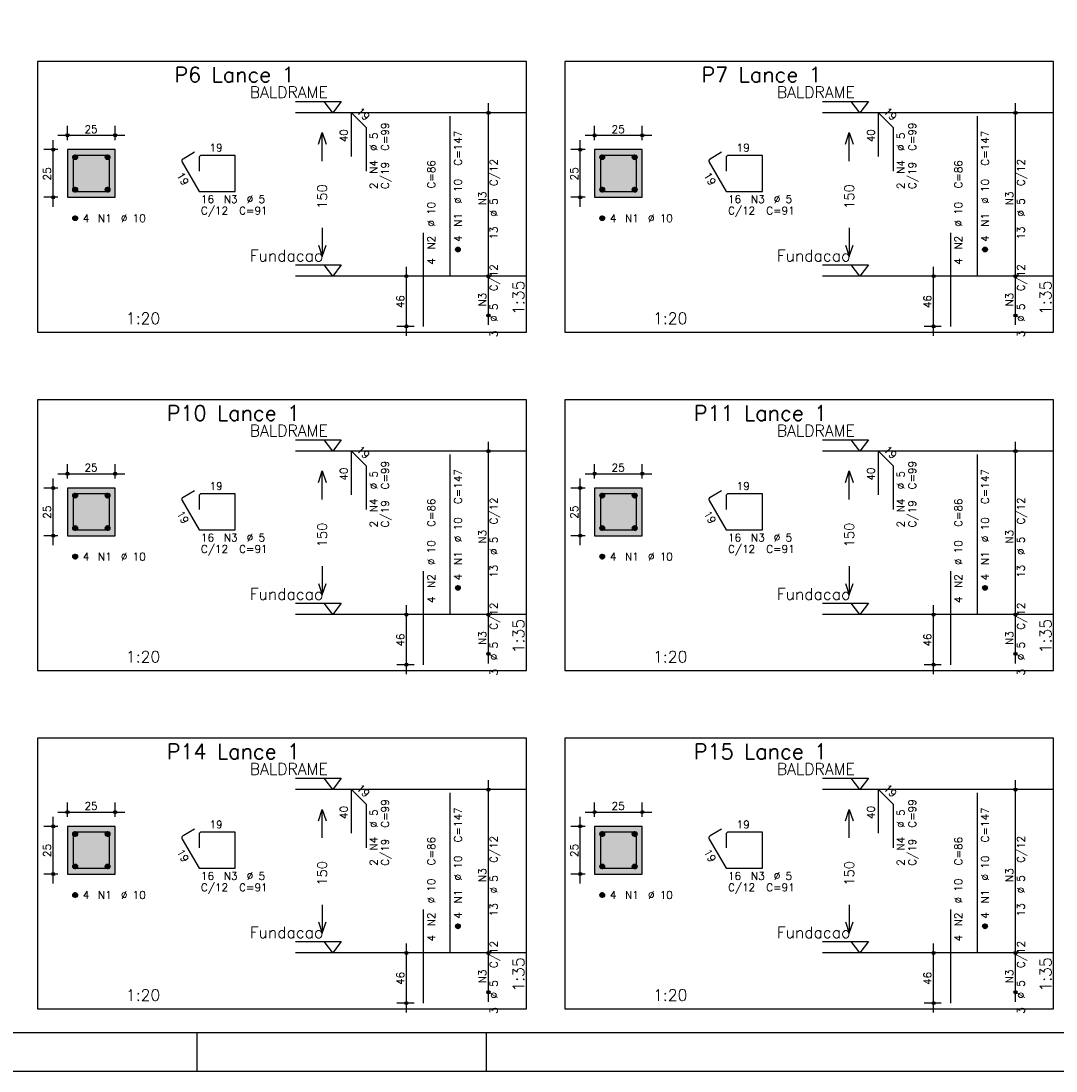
# Model space of a CAD drawing. Extents: x 0 to 84.1, y 0 to 59.4.
# Tile 2 of 9: x 16.4 to 43.5, y 0 to 27.5. Entities that reach past the tile are written whole.
import ezdxf

# ---------------------------------------------------------------- set-up
doc = ezdxf.new("R2010")
doc.units = 0
doc.header["$MEASUREMENT"] = 0
doc.linetypes.add('ESTILO_TQS_0002', pattern=[0.4, 0.1, -0.3])
for name, color, linetype in [('1', 1, 'CONTINUOUS'), ('2', 2, 'CONTINUOUS'), ('3', 3, 'CONTINUOUS'), ('4', 4, 'CONTINUOUS'), ('6', 6, 'CONTINUOUS'), ('7', 7, 'CONTINUOUS'), ('9', 9, 'CONTINUOUS')]:
    doc.layers.add(name, color=color, linetype=linetype)
doc.styles.get("Standard").update_dxf_attribs({"font": 'ROMANS.SHX'})

msp = doc.modelspace()

# ---------------------------------------------------------------- linework, layer by layer
at = {"layer": '1', "linetype": 'Continuous'}
for points in [[(16.825, 19.378), (29.65, 19.378), (29.65, 26.478), (16.825, 26.478), (16.825, 19.378)], [(30.65, 19.378), (43.475, 19.378), (43.475, 26.478), (30.65, 26.478), (30.65, 19.378)], [(23.59, 25.428), (24.79, 25.428), (24.565, 25.128), (24.34, 25.428)], [(37.415, 25.428), (38.615, 25.428), (38.39, 25.128), (38.165, 25.428)], [(29.65, 25.128), (23.59, 25.128)], [(43.475, 25.128), (37.415, 25.128)], [(23.59, 21.142), (24.79, 21.142), (24.565, 20.843), (24.34, 21.142)], [(37.415, 21.142), (38.615, 21.142), (38.39, 20.843), (38.165, 21.142)], [(29.65, 20.843), (23.59, 20.843)], [(43.475, 20.843), (37.415, 20.843)], [(16.825, 10.504), (29.65, 10.504), (29.65, 17.604), (16.825, 17.604), (16.825, 10.504)], [(30.65, 10.504), (43.475, 10.504), (43.475, 17.604), (30.65, 17.604), (30.65, 10.504)], [(23.59, 16.554), (24.79, 16.554), (24.565, 16.254), (24.34, 16.554)], [(37.415, 16.554), (38.615, 16.554), (38.39, 16.254), (38.165, 16.554)], [(29.65, 16.254), (23.59, 16.254)], [(43.475, 16.254), (37.415, 16.254)], [(23.59, 12.268), (24.79, 12.268), (24.565, 11.969), (24.34, 12.268)], [(37.415, 12.268), (38.615, 12.268), (38.39, 11.969), (38.165, 12.268)], [(29.65, 11.969), (23.59, 11.969)], [(43.475, 11.969), (37.415, 11.969)], [(16.825, 1.63), (29.65, 1.63), (29.65, 8.73), (16.825, 8.73), (16.825, 1.63)], [(30.65, 1.63), (43.475, 1.63), (43.475, 8.73), (30.65, 8.73), (30.65, 1.63)], [(23.59, 7.68), (24.79, 7.68), (24.565, 7.38), (24.34, 7.68)], [(37.415, 7.68), (38.615, 7.68), (38.39, 7.38), (38.165, 7.68)], [(29.65, 7.38), (23.59, 7.38)], [(43.475, 7.38), (37.415, 7.38)], [(23.59, 3.394), (24.79, 3.394), (24.565, 3.095), (24.34, 3.394)], [(37.415, 3.394), (38.615, 3.394), (38.39, 3.095), (38.165, 3.394)], [(29.65, 3.095), (23.59, 3.095)], [(43.475, 3.095), (37.415, 3.095)]]:
    msp.add_lwpolyline(points, dxfattribs=at)
at = {"layer": '1', "linetype": 'ESTILO_TQS_0002'}
for points in [[(17.61, 22.913), (18.86, 22.913), (18.86, 24.163), (17.61, 24.163), (17.61, 22.913)], [(31.435, 22.913), (32.685, 22.913), (32.685, 24.163), (31.435, 24.163), (31.435, 22.913)], [(17.61, 14.039), (18.86, 14.039), (18.86, 15.289), (17.61, 15.289), (17.61, 14.039)], [(31.435, 14.039), (32.685, 14.039), (32.685, 15.289), (31.435, 15.289), (31.435, 14.039)], [(17.61, 5.165), (18.86, 5.165), (18.86, 6.415), (17.61, 6.415), (17.61, 5.165)], [(31.435, 5.165), (32.685, 5.165), (32.685, 6.415), (31.435, 6.415), (31.435, 5.165)]]:
    msp.add_lwpolyline(points, dxfattribs=at)
at = {"layer": '2', "linetype": 'Continuous'}
for p, q in [((28.65, 20.593), (28.65, 25.378)), ((42.475, 20.593), (42.475, 25.378)), ((28.65, 25.128), (28.65, 25.128)), ((42.475, 25.128), (42.475, 25.128)), ((17.61, 24.413), (17.61, 24.788)), ((18.86, 24.413), (18.86, 24.788)), ((31.435, 24.413), (31.435, 24.788)), ((32.685, 24.413), (32.685, 24.788)), ((17.36, 24.538), (19.11, 24.538)), ((31.185, 24.538), (32.935, 24.538)), ((17.235, 22.663), (17.235, 24.413)), ((31.06, 22.663), (31.06, 24.413)), ((17.36, 24.163), (16.985, 24.163)), ((17.61, 24.163), (17.61, 24.163)), ((17.61, 24.163), (17.61, 24.163)), ((18.86, 24.163), (18.86, 24.163)), ((31.185, 24.163), (30.81, 24.163)), ((31.435, 24.163), (31.435, 24.163)), ((31.435, 24.163), (31.435, 24.163)), ((32.685, 24.163), (32.685, 24.163)), ((17.36, 22.913), (16.985, 22.913)), ((17.61, 22.913), (17.61, 22.913)), ((31.185, 22.913), (30.81, 22.913)), ((31.435, 22.913), (31.435, 22.913)), ((26.5, 19.278), (26.5, 21.093)), ((28.65, 19.564), (28.65, 21.093)), ((40.325, 19.278), (40.325, 21.093)), ((42.475, 19.564), (42.475, 21.093)), ((26.7, 20.843), (26.25, 20.843)), ((26.95, 20.843), (26.95, 20.843)), ((28.65, 20.843), (28.65, 20.843)), ((28.65, 20.843), (28.65, 20.843)), ((40.525, 20.843), (40.075, 20.843)), ((40.775, 20.843), (40.775, 20.843)), ((42.475, 20.843), (42.475, 20.843)), ((42.475, 20.843), (42.475, 20.843)), ((28.65, 19.814), (28.65, 19.814)), ((42.475, 19.814), (42.475, 19.814)), ((26.7, 19.528), (26.25, 19.528)), ((26.95, 19.528), (26.95, 19.528)), ((40.525, 19.528), (40.075, 19.528)), ((40.775, 19.528), (40.775, 19.528)), ((28.65, 11.719), (28.65, 16.504)), ((28.65, 16.254), (28.65, 16.254)), ((42.475, 11.719), (42.475, 16.504)), ((42.475, 16.254), (42.475, 16.254)), ((17.61, 15.539), (17.61, 15.914)), ((18.86, 15.539), (18.86, 15.914)), ((31.435, 15.539), (31.435, 15.914)), ((32.685, 15.539), (32.685, 15.914)), ((17.235, 13.789), (17.235, 15.539)), ((17.36, 15.664), (19.11, 15.664)), ((31.06, 13.789), (31.06, 15.539)), ((31.185, 15.664), (32.935, 15.664)), ((17.36, 15.289), (16.985, 15.289)), ((17.61, 15.289), (17.61, 15.289)), ((17.61, 15.289), (17.61, 15.289)), ((18.86, 15.289), (18.86, 15.289)), ((31.185, 15.289), (30.81, 15.289)), ((31.435, 15.289), (31.435, 15.289)), ((31.435, 15.289), (31.435, 15.289)), ((32.685, 15.289), (32.685, 15.289)), ((17.36, 14.039), (16.985, 14.039)), ((17.61, 14.039), (17.61, 14.039)), ((31.185, 14.039), (30.81, 14.039)), ((31.435, 14.039), (31.435, 14.039)), ((26.5, 10.404), (26.5, 12.219)), ((28.65, 10.69), (28.65, 12.219)), ((40.325, 10.404), (40.325, 12.219)), ((42.475, 10.69), (42.475, 12.219)), ((26.7, 11.969), (26.25, 11.969)), ((26.95, 11.969), (26.95, 11.969)), ((28.65, 11.969), (28.65, 11.969)), ((28.65, 11.969), (28.65, 11.969)), ((40.525, 11.969), (40.075, 11.969)), ((40.775, 11.969), (40.775, 11.969)), ((42.475, 11.969), (42.475, 11.969)), ((42.475, 11.969), (42.475, 11.969)), ((28.65, 10.94), (28.65, 10.94)), ((42.475, 10.94), (42.475, 10.94)), ((26.7, 10.654), (26.25, 10.654)), ((26.95, 10.654), (26.95, 10.654)), ((40.525, 10.654), (40.075, 10.654)), ((40.775, 10.654), (40.775, 10.654)), ((28.65, 2.845), (28.65, 7.63)), ((42.475, 2.845), (42.475, 7.63)), ((28.65, 7.38), (28.65, 7.38)), ((42.475, 7.38), (42.475, 7.38)), ((17.61, 6.665), (17.61, 7.04)), ((18.86, 6.665), (18.86, 7.04)), ((31.435, 6.665), (31.435, 7.04)), ((32.685, 6.665), (32.685, 7.04)), ((17.235, 4.915), (17.235, 6.665)), ((17.36, 6.79), (19.11, 6.79)), ((31.06, 4.915), (31.06, 6.665)), ((31.185, 6.79), (32.935, 6.79)), ((17.36, 6.415), (16.985, 6.415)), ((17.61, 6.415), (17.61, 6.415)), ((17.61, 6.415), (17.61, 6.415)), ((18.86, 6.415), (18.86, 6.415)), ((31.185, 6.415), (30.81, 6.415)), ((31.435, 6.415), (31.435, 6.415)), ((31.435, 6.415), (31.435, 6.415)), ((32.685, 6.415), (32.685, 6.415)), ((17.36, 5.165), (16.985, 5.165)), ((17.61, 5.165), (17.61, 5.165)), ((31.185, 5.165), (30.81, 5.165)), ((31.435, 5.165), (31.435, 5.165)), ((26.5, 1.53), (26.5, 3.345)), ((28.65, 1.816), (28.65, 3.345)), ((40.325, 1.53), (40.325, 3.345)), ((42.475, 1.816), (42.475, 3.345)), ((26.7, 3.095), (26.25, 3.095)), ((26.95, 3.095), (26.95, 3.095)), ((28.65, 3.095), (28.65, 3.095)), ((28.65, 3.095), (28.65, 3.095)), ((40.525, 3.095), (40.075, 3.095)), ((40.775, 3.095), (40.775, 3.095)), ((42.475, 3.095), (42.475, 3.095)), ((42.475, 3.095), (42.475, 3.095)), ((28.65, 2.066), (28.65, 2.066)), ((42.475, 2.066), (42.475, 2.066)), ((26.7, 1.78), (26.25, 1.78)), ((26.95, 1.78), (26.95, 1.78)), ((40.525, 1.78), (40.075, 1.78)), ((40.775, 1.78), (40.775, 1.78)), ((21, 1), (21, 0)), ((28.6, 0), (28.6, 1)), ((0, 0), (84.1, 0))]:
    msp.add_line(p, q, dxfattribs=at)
for points in [[(83.1, 1), (2.5, 1), (2.5, 58.4), (83.1, 58.4), (83.1, 1)], [(24.19, 24.31), (24.29, 24.61), (24.39, 24.31)], [(24.29, 23.86), (24.29, 24.61)], [(38.015, 24.31), (38.115, 24.61), (38.215, 24.31)], [(38.115, 23.86), (38.115, 24.61)], [(17.61, 22.913), (18.86, 22.913), (18.86, 24.163), (17.61, 24.163), (17.61, 22.913)], [(31.435, 22.913), (32.685, 22.913), (32.685, 24.163), (31.435, 24.163), (31.435, 22.913)], [(24.29, 22.11), (24.29, 21.36)], [(38.115, 22.11), (38.115, 21.36)], [(24.19, 21.66), (24.29, 21.36), (24.39, 21.66)], [(38.015, 21.66), (38.115, 21.36), (38.215, 21.66)], [(24.19, 15.436), (24.29, 15.736), (24.39, 15.436)], [(24.29, 14.986), (24.29, 15.736)], [(38.015, 15.436), (38.115, 15.736), (38.215, 15.436)], [(38.115, 14.986), (38.115, 15.736)], [(17.61, 14.039), (18.86, 14.039), (18.86, 15.289), (17.61, 15.289), (17.61, 14.039)], [(31.435, 14.039), (32.685, 14.039), (32.685, 15.289), (31.435, 15.289), (31.435, 14.039)], [(24.29, 13.236), (24.29, 12.486)], [(38.115, 13.236), (38.115, 12.486)], [(24.19, 12.786), (24.29, 12.486), (24.39, 12.786)], [(38.015, 12.786), (38.115, 12.486), (38.215, 12.786)], [(24.19, 6.562), (24.29, 6.862), (24.39, 6.562)], [(24.29, 6.112), (24.29, 6.862)], [(38.015, 6.562), (38.115, 6.862), (38.215, 6.562)], [(38.115, 6.112), (38.115, 6.862)], [(17.61, 5.165), (18.86, 5.165), (18.86, 6.415), (17.61, 6.415), (17.61, 5.165)], [(31.435, 5.165), (32.685, 5.165), (32.685, 6.415), (31.435, 6.415), (31.435, 5.165)], [(24.29, 4.362), (24.29, 3.612)], [(38.115, 4.362), (38.115, 3.612)], [(24.19, 3.912), (24.29, 3.612), (24.39, 3.912)], [(38.015, 3.912), (38.115, 3.612), (38.215, 3.912)]]:
    msp.add_lwpolyline(points, dxfattribs=at)
for centre, radius in [((28.65, 25.128), 0.0416), ((28.65, 25.128), 0.0208), ((42.475, 25.128), 0.0416), ((42.475, 25.128), 0.0208), ((17.61, 24.538), 0.04), ((17.61, 24.538), 0.02), ((18.86, 24.538), 0.04), ((18.86, 24.538), 0.02), ((31.435, 24.538), 0.04), ((31.435, 24.538), 0.02), ((32.685, 24.538), 0.04), ((32.685, 24.538), 0.02), ((17.235, 24.163), 0.04), ((17.235, 24.163), 0.02), ((31.06, 24.163), 0.04), ((31.06, 24.163), 0.02), ((17.235, 22.913), 0.04), ((17.235, 22.913), 0.02), ((31.06, 22.913), 0.04), ((31.06, 22.913), 0.02), ((26.5, 20.843), 0.04), ((26.5, 20.843), 0.02), ((28.65, 20.843), 0.0416), ((28.65, 20.843), 0.0416), ((28.65, 20.843), 0.0208), ((28.65, 20.843), 0.0208), ((40.325, 20.843), 0.04), ((40.325, 20.843), 0.02), ((42.475, 20.843), 0.0416), ((42.475, 20.843), 0.0416), ((42.475, 20.843), 0.0208), ((42.475, 20.843), 0.0208), ((28.65, 19.814), 0.0416), ((28.65, 19.814), 0.0208), ((42.475, 19.814), 0.0416), ((42.475, 19.814), 0.0208), ((26.5, 19.528), 0.04), ((40.325, 19.528), 0.04), ((26.5, 19.528), 0.02), ((40.325, 19.528), 0.02), ((28.65, 16.254), 0.0416), ((28.65, 16.254), 0.0208), ((42.475, 16.254), 0.0416), ((42.475, 16.254), 0.0208), ((17.61, 15.664), 0.04), ((18.86, 15.664), 0.04), ((31.435, 15.664), 0.04), ((32.685, 15.664), 0.04), ((17.61, 15.664), 0.02), ((18.86, 15.664), 0.02), ((31.435, 15.664), 0.02), ((32.685, 15.664), 0.02), ((17.235, 15.289), 0.04), ((17.235, 15.289), 0.02), ((31.06, 15.289), 0.04), ((31.06, 15.289), 0.02), ((17.235, 14.039), 0.04), ((17.235, 14.039), 0.02), ((31.06, 14.039), 0.04), ((31.06, 14.039), 0.02), ((26.5, 11.969), 0.04), ((26.5, 11.969), 0.02), ((28.65, 11.969), 0.0416), ((28.65, 11.969), 0.0416), ((28.65, 11.969), 0.0208), ((28.65, 11.969), 0.0208), ((40.325, 11.969), 0.04), ((40.325, 11.969), 0.02), ((42.475, 11.969), 0.0416), ((42.475, 11.969), 0.0416), ((42.475, 11.969), 0.0208), ((42.475, 11.969), 0.0208), ((28.65, 10.94), 0.0416), ((28.65, 10.94), 0.0208), ((42.475, 10.94), 0.0416), ((42.475, 10.94), 0.0208), ((26.5, 10.654), 0.04), ((26.5, 10.654), 0.02), ((40.325, 10.654), 0.04), ((40.325, 10.654), 0.02), ((28.65, 7.38), 0.0416), ((28.65, 7.38), 0.0208), ((42.475, 7.38), 0.0416), ((42.475, 7.38), 0.0208), ((17.61, 6.79), 0.04), ((17.61, 6.79), 0.02), ((18.86, 6.79), 0.04), ((18.86, 6.79), 0.02), ((31.435, 6.79), 0.04), ((31.435, 6.79), 0.02), ((32.685, 6.79), 0.04), ((32.685, 6.79), 0.02), ((17.235, 6.415), 0.04), ((17.235, 6.415), 0.02), ((31.06, 6.415), 0.04), ((31.06, 6.415), 0.02), ((17.235, 5.165), 0.04), ((17.235, 5.165), 0.02), ((31.06, 5.165), 0.04), ((31.06, 5.165), 0.02), ((26.5, 3.095), 0.04), ((26.5, 3.095), 0.02), ((28.65, 3.095), 0.0416), ((28.65, 3.095), 0.0416), ((28.65, 3.095), 0.0208), ((28.65, 3.095), 0.0208), ((40.325, 3.095), 0.04), ((40.325, 3.095), 0.02), ((42.475, 3.095), 0.0416), ((42.475, 3.095), 0.0416), ((42.475, 3.095), 0.0208), ((42.475, 3.095), 0.0208), ((28.65, 2.066), 0.0416), ((28.65, 2.066), 0.0208), ((42.475, 2.066), 0.0416), ((42.475, 2.066), 0.0208), ((26.5, 1.78), 0.04), ((26.5, 1.78), 0.02), ((40.325, 1.78), 0.04), ((40.325, 1.78), 0.02)]:
    msp.add_circle(centre, radius, dxfattribs=at)
at = {"layer": '3', "linetype": 'Continuous'}
for p, q in [((17.748, 23.954), (17.819, 24.025)), ((17.748, 23.972), (17.801, 24.025)), ((17.752, 23.94), (17.833, 24.021)), ((17.758, 23.928), (17.844, 24.015)), ((17.766, 23.919), (17.854, 24.007)), ((17.776, 23.911), (17.862, 23.997)), ((17.787, 23.905), (17.868, 23.986)), ((17.801, 23.901), (17.872, 23.972)), ((18.598, 23.954), (18.669, 24.025)), ((18.598, 23.972), (18.651, 24.025)), ((18.602, 23.94), (18.683, 24.021)), ((18.608, 23.928), (18.694, 24.015)), ((18.616, 23.919), (18.704, 24.007)), ((18.626, 23.911), (18.712, 23.997)), ((18.637, 23.905), (18.718, 23.986)), ((18.651, 23.901), (18.722, 23.972)), ((31.573, 23.954), (31.644, 24.025)), ((31.573, 23.972), (31.626, 24.025)), ((31.577, 23.94), (31.658, 24.021)), ((31.583, 23.928), (31.669, 24.015)), ((31.591, 23.919), (31.679, 24.007)), ((31.601, 23.911), (31.687, 23.997)), ((31.612, 23.905), (31.693, 23.986)), ((31.626, 23.901), (31.697, 23.972)), ((32.423, 23.954), (32.494, 24.025)), ((32.423, 23.972), (32.476, 24.025)), ((32.427, 23.94), (32.508, 24.021)), ((32.433, 23.928), (32.519, 24.015)), ((32.441, 23.919), (32.529, 24.007)), ((32.451, 23.911), (32.537, 23.997)), ((32.462, 23.905), (32.543, 23.986)), ((32.476, 23.901), (32.547, 23.972)), ((17.819, 23.901), (17.872, 23.954)), ((18.669, 23.901), (18.722, 23.954)), ((31.644, 23.901), (31.697, 23.954)), ((32.494, 23.901), (32.547, 23.954)), ((17.748, 23.104), (17.819, 23.175)), ((17.748, 23.122), (17.801, 23.175)), ((17.752, 23.09), (17.833, 23.171)), ((17.758, 23.078), (17.844, 23.165)), ((17.766, 23.069), (17.854, 23.157)), ((17.776, 23.061), (17.862, 23.147)), ((17.787, 23.055), (17.868, 23.136)), ((18.598, 23.104), (18.669, 23.175)), ((18.598, 23.122), (18.651, 23.175)), ((18.602, 23.09), (18.683, 23.171)), ((18.608, 23.078), (18.694, 23.165)), ((18.616, 23.069), (18.704, 23.157)), ((18.626, 23.061), (18.712, 23.147)), ((18.637, 23.055), (18.718, 23.136)), ((31.573, 23.104), (31.644, 23.175)), ((31.573, 23.122), (31.626, 23.175)), ((31.577, 23.09), (31.658, 23.171)), ((31.583, 23.078), (31.669, 23.165)), ((31.591, 23.069), (31.679, 23.157)), ((31.601, 23.061), (31.687, 23.147)), ((31.612, 23.055), (31.693, 23.136)), ((32.423, 23.104), (32.494, 23.175)), ((32.423, 23.122), (32.476, 23.175)), ((32.427, 23.09), (32.508, 23.171)), ((32.433, 23.078), (32.519, 23.165)), ((32.441, 23.069), (32.529, 23.157)), ((32.451, 23.061), (32.537, 23.147)), ((32.462, 23.055), (32.543, 23.136)), ((17.801, 23.051), (17.872, 23.122)), ((17.819, 23.051), (17.872, 23.104)), ((18.651, 23.051), (18.722, 23.122)), ((18.669, 23.051), (18.722, 23.104)), ((31.626, 23.051), (31.697, 23.122)), ((31.644, 23.051), (31.697, 23.104)), ((32.476, 23.051), (32.547, 23.122)), ((32.494, 23.051), (32.547, 23.104)), ((17.748, 22.354), (17.819, 22.425)), ((17.748, 22.372), (17.801, 22.425)), ((17.752, 22.34), (17.833, 22.421)), ((17.758, 22.328), (17.844, 22.415)), ((17.766, 22.319), (17.854, 22.407)), ((17.776, 22.311), (17.862, 22.397)), ((17.787, 22.305), (17.868, 22.386)), ((17.801, 22.301), (17.872, 22.372)), ((17.819, 22.301), (17.872, 22.354)), ((31.573, 22.354), (31.644, 22.425)), ((31.573, 22.372), (31.626, 22.425)), ((31.577, 22.34), (31.658, 22.421)), ((31.583, 22.328), (31.669, 22.415)), ((31.591, 22.319), (31.679, 22.407)), ((31.601, 22.311), (31.687, 22.397)), ((31.612, 22.305), (31.693, 22.386)), ((31.626, 22.301), (31.697, 22.372)), ((31.644, 22.301), (31.697, 22.354)), ((27.788, 21.534), (27.859, 21.604)), ((27.788, 21.551), (27.841, 21.604)), ((27.792, 21.52), (27.873, 21.601)), ((27.798, 21.508), (27.884, 21.595)), ((27.806, 21.498), (27.894, 21.587)), ((27.816, 21.49), (27.902, 21.577)), ((27.827, 21.484), (27.908, 21.565)), ((27.841, 21.481), (27.912, 21.551)), ((27.859, 21.481), (27.912, 21.534)), ((41.613, 21.534), (41.684, 21.604)), ((41.613, 21.551), (41.666, 21.604)), ((41.617, 21.52), (41.698, 21.601)), ((41.623, 21.508), (41.709, 21.595)), ((41.631, 21.498), (41.719, 21.587)), ((41.641, 21.49), (41.727, 21.577)), ((41.652, 21.484), (41.733, 21.565)), ((41.666, 21.481), (41.737, 21.551)), ((41.684, 21.481), (41.737, 21.534)), ((17.748, 15.08), (17.819, 15.151)), ((17.748, 15.098), (17.801, 15.151)), ((17.752, 15.066), (17.833, 15.147)), ((18.598, 15.08), (18.669, 15.151)), ((18.598, 15.098), (18.651, 15.151)), ((18.602, 15.066), (18.683, 15.147)), ((31.573, 15.08), (31.644, 15.151)), ((31.573, 15.098), (31.626, 15.151)), ((31.577, 15.066), (31.658, 15.147)), ((32.423, 15.08), (32.494, 15.151)), ((32.423, 15.098), (32.476, 15.151)), ((32.427, 15.066), (32.508, 15.147)), ((17.758, 15.054), (17.844, 15.141)), ((17.766, 15.045), (17.854, 15.133)), ((17.776, 15.037), (17.862, 15.123)), ((17.787, 15.031), (17.868, 15.112)), ((17.801, 15.027), (17.872, 15.098)), ((17.819, 15.027), (17.872, 15.08)), ((18.608, 15.054), (18.694, 15.141)), ((18.616, 15.045), (18.704, 15.133)), ((18.626, 15.037), (18.712, 15.123)), ((18.637, 15.031), (18.718, 15.112)), ((18.651, 15.027), (18.722, 15.098)), ((18.669, 15.027), (18.722, 15.08)), ((31.583, 15.054), (31.669, 15.141)), ((31.591, 15.045), (31.679, 15.133)), ((31.601, 15.037), (31.687, 15.123)), ((31.612, 15.031), (31.693, 15.112)), ((31.626, 15.027), (31.697, 15.098)), ((31.644, 15.027), (31.697, 15.08)), ((32.433, 15.054), (32.519, 15.141)), ((32.441, 15.045), (32.529, 15.133)), ((32.451, 15.037), (32.537, 15.123)), ((32.462, 15.031), (32.543, 15.112)), ((32.476, 15.027), (32.547, 15.098)), ((32.494, 15.027), (32.547, 15.08)), ((17.748, 14.23), (17.819, 14.301)), ((17.748, 14.248), (17.801, 14.301)), ((17.752, 14.216), (17.833, 14.297)), ((17.758, 14.204), (17.844, 14.291)), ((17.766, 14.195), (17.854, 14.283)), ((17.776, 14.187), (17.862, 14.273)), ((17.787, 14.181), (17.868, 14.262)), ((17.801, 14.177), (17.872, 14.248)), ((17.819, 14.177), (17.872, 14.23)), ((18.598, 14.23), (18.669, 14.301)), ((18.598, 14.248), (18.651, 14.301)), ((18.602, 14.216), (18.683, 14.297)), ((18.608, 14.204), (18.694, 14.291)), ((18.616, 14.195), (18.704, 14.283)), ((18.626, 14.187), (18.712, 14.273)), ((18.637, 14.181), (18.718, 14.262)), ((18.651, 14.177), (18.722, 14.248)), ((18.669, 14.177), (18.722, 14.23)), ((31.573, 14.23), (31.644, 14.301)), ((31.573, 14.248), (31.626, 14.301)), ((31.577, 14.216), (31.658, 14.297)), ((31.583, 14.204), (31.669, 14.291)), ((31.591, 14.195), (31.679, 14.283)), ((31.601, 14.187), (31.687, 14.273)), ((31.612, 14.181), (31.693, 14.262)), ((31.626, 14.177), (31.697, 14.248)), ((31.644, 14.177), (31.697, 14.23)), ((32.423, 14.23), (32.494, 14.301)), ((32.423, 14.248), (32.476, 14.301)), ((32.427, 14.216), (32.508, 14.297)), ((32.433, 14.204), (32.519, 14.291)), ((32.441, 14.195), (32.529, 14.283)), ((32.451, 14.187), (32.537, 14.273)), ((32.462, 14.181), (32.543, 14.262)), ((32.476, 14.177), (32.547, 14.248)), ((32.494, 14.177), (32.547, 14.23)), ((17.748, 13.48), (17.819, 13.551)), ((17.748, 13.498), (17.801, 13.551)), ((17.752, 13.466), (17.833, 13.547)), ((17.758, 13.454), (17.844, 13.541)), ((17.766, 13.445), (17.854, 13.533)), ((17.776, 13.437), (17.862, 13.523)), ((17.787, 13.431), (17.868, 13.512)), ((17.801, 13.427), (17.872, 13.498)), ((31.573, 13.48), (31.644, 13.551)), ((31.573, 13.498), (31.626, 13.551)), ((31.577, 13.466), (31.658, 13.547)), ((31.583, 13.454), (31.669, 13.541)), ((31.591, 13.445), (31.679, 13.533)), ((31.601, 13.437), (31.687, 13.523)), ((31.612, 13.431), (31.693, 13.512)), ((31.626, 13.427), (31.697, 13.498)), ((17.819, 13.427), (17.872, 13.48)), ((31.644, 13.427), (31.697, 13.48)), ((27.788, 12.66), (27.859, 12.73)), ((27.788, 12.677), (27.841, 12.73)), ((27.792, 12.646), (27.873, 12.727)), ((27.798, 12.634), (27.884, 12.721)), ((27.806, 12.624), (27.894, 12.713)), ((27.816, 12.616), (27.902, 12.703)), ((27.827, 12.61), (27.908, 12.691)), ((27.841, 12.607), (27.912, 12.677)), ((41.613, 12.66), (41.684, 12.73)), ((41.613, 12.677), (41.666, 12.73)), ((41.617, 12.646), (41.698, 12.727)), ((41.623, 12.634), (41.709, 12.721)), ((41.631, 12.624), (41.719, 12.713)), ((41.641, 12.616), (41.727, 12.703)), ((41.652, 12.61), (41.733, 12.691)), ((41.666, 12.607), (41.737, 12.677)), ((27.859, 12.607), (27.912, 12.66)), ((41.684, 12.607), (41.737, 12.66)), ((17.748, 6.206), (17.819, 6.277)), ((17.748, 6.224), (17.801, 6.277)), ((17.752, 6.192), (17.833, 6.273)), ((17.758, 6.18), (17.844, 6.267)), ((17.766, 6.171), (17.854, 6.259)), ((17.776, 6.163), (17.862, 6.249)), ((17.787, 6.157), (17.868, 6.238)), ((17.801, 6.153), (17.872, 6.224)), ((17.819, 6.153), (17.872, 6.206)), ((18.598, 6.206), (18.669, 6.277)), ((18.598, 6.224), (18.651, 6.277)), ((18.602, 6.192), (18.683, 6.273)), ((18.608, 6.18), (18.694, 6.267)), ((18.616, 6.171), (18.704, 6.259)), ((18.626, 6.163), (18.712, 6.249)), ((18.637, 6.157), (18.718, 6.238)), ((18.651, 6.153), (18.722, 6.224)), ((18.669, 6.153), (18.722, 6.206)), ((31.573, 6.206), (31.644, 6.277)), ((31.573, 6.224), (31.626, 6.277)), ((31.577, 6.192), (31.658, 6.273)), ((31.583, 6.18), (31.669, 6.267)), ((31.591, 6.171), (31.679, 6.259)), ((31.601, 6.163), (31.687, 6.249)), ((31.612, 6.157), (31.693, 6.238)), ((31.626, 6.153), (31.697, 6.224)), ((31.644, 6.153), (31.697, 6.206)), ((32.423, 6.206), (32.494, 6.277)), ((32.423, 6.224), (32.476, 6.277)), ((32.427, 6.192), (32.508, 6.273)), ((32.433, 6.18), (32.519, 6.267)), ((32.441, 6.171), (32.529, 6.259)), ((32.451, 6.163), (32.537, 6.249)), ((32.462, 6.157), (32.543, 6.238)), ((32.476, 6.153), (32.547, 6.224)), ((32.494, 6.153), (32.547, 6.206)), ((17.748, 5.356), (17.819, 5.427)), ((17.748, 5.374), (17.801, 5.427)), ((17.752, 5.342), (17.833, 5.423)), ((17.758, 5.33), (17.844, 5.417)), ((17.766, 5.321), (17.854, 5.409)), ((17.776, 5.313), (17.862, 5.399)), ((17.787, 5.307), (17.868, 5.388)), ((17.801, 5.303), (17.872, 5.374)), ((17.819, 5.303), (17.872, 5.356)), ((18.598, 5.356), (18.669, 5.427)), ((18.598, 5.374), (18.651, 5.427)), ((18.602, 5.342), (18.683, 5.423)), ((18.608, 5.33), (18.694, 5.417)), ((18.616, 5.321), (18.704, 5.409)), ((18.626, 5.313), (18.712, 5.399)), ((18.637, 5.307), (18.718, 5.388)), ((18.651, 5.303), (18.722, 5.374)), ((18.669, 5.303), (18.722, 5.356)), ((31.573, 5.356), (31.644, 5.427)), ((31.573, 5.374), (31.626, 5.427)), ((31.577, 5.342), (31.658, 5.423)), ((31.583, 5.33), (31.669, 5.417)), ((31.591, 5.321), (31.679, 5.409)), ((31.601, 5.313), (31.687, 5.399)), ((31.612, 5.307), (31.693, 5.388)), ((31.626, 5.303), (31.697, 5.374)), ((31.644, 5.303), (31.697, 5.356)), ((32.423, 5.356), (32.494, 5.427)), ((32.423, 5.374), (32.476, 5.427)), ((32.427, 5.342), (32.508, 5.423)), ((32.433, 5.33), (32.519, 5.417)), ((32.441, 5.321), (32.529, 5.409)), ((32.451, 5.313), (32.537, 5.399)), ((32.462, 5.307), (32.543, 5.388)), ((32.476, 5.303), (32.547, 5.374)), ((32.494, 5.303), (32.547, 5.356)), ((17.748, 4.606), (17.819, 4.677)), ((17.748, 4.624), (17.801, 4.677)), ((17.752, 4.592), (17.833, 4.673)), ((17.758, 4.58), (17.844, 4.667)), ((17.766, 4.571), (17.854, 4.659)), ((17.776, 4.563), (17.862, 4.649)), ((17.787, 4.557), (17.868, 4.638)), ((17.801, 4.553), (17.872, 4.624)), ((17.819, 4.553), (17.872, 4.606)), ((31.573, 4.606), (31.644, 4.677)), ((31.573, 4.624), (31.626, 4.677)), ((31.577, 4.592), (31.658, 4.673)), ((31.583, 4.58), (31.669, 4.667)), ((31.591, 4.571), (31.679, 4.659)), ((31.601, 4.563), (31.687, 4.649)), ((31.612, 4.557), (31.693, 4.638)), ((31.626, 4.553), (31.697, 4.624)), ((31.644, 4.553), (31.697, 4.606)), ((27.788, 3.786), (27.859, 3.856)), ((27.788, 3.803), (27.841, 3.856)), ((41.613, 3.786), (41.684, 3.856)), ((41.613, 3.803), (41.666, 3.856)), ((27.792, 3.772), (27.873, 3.853)), ((27.798, 3.76), (27.884, 3.847)), ((27.806, 3.75), (27.894, 3.839)), ((27.816, 3.742), (27.902, 3.829)), ((27.827, 3.736), (27.908, 3.817)), ((27.841, 3.733), (27.912, 3.803)), ((27.859, 3.733), (27.912, 3.786)), ((41.617, 3.772), (41.698, 3.853)), ((41.623, 3.76), (41.709, 3.847)), ((41.631, 3.75), (41.719, 3.839)), ((41.641, 3.742), (41.727, 3.829)), ((41.652, 3.736), (41.733, 3.817)), ((41.666, 3.733), (41.737, 3.803)), ((41.684, 3.733), (41.737, 3.786))]:
    msp.add_line(p, q, dxfattribs=at)
for centre in [(17.81, 23.963), (18.66, 23.963), (31.635, 23.963), (32.485, 23.963), (17.81, 23.113), (18.66, 23.113), (31.635, 23.113), (32.485, 23.113), (17.81, 22.363), (31.635, 22.363), (27.85, 21.543), (41.675, 21.543), (17.81, 15.089), (18.66, 15.089), (31.635, 15.089), (32.485, 15.089), (17.81, 14.239), (18.66, 14.239), (31.635, 14.239), (32.485, 14.239), (17.81, 13.489), (31.635, 13.489), (27.85, 12.668), (41.675, 12.668), (17.81, 6.215), (18.66, 6.215), (31.635, 6.215), (32.485, 6.215), (17.81, 5.365), (18.66, 5.365), (31.635, 5.365), (32.485, 5.365), (17.81, 4.615), (31.635, 4.615), (27.85, 3.795), (41.675, 3.795)]:
    msp.add_circle(centre, 0.0625, dxfattribs=at)
at = {"layer": '4', "linetype": 'Continuous'}
for p, q in [((18.172, 24.013), (17.823, 24.013)), ((18.71, 24.013), (17.823, 24.013)), ((18.71, 23.063), (18.71, 24.013)), ((31.997, 24.013), (31.648, 24.013)), ((32.535, 24.013), (31.648, 24.013)), ((32.535, 23.063), (32.535, 24.013)), ((17.76, 23.95), (17.76, 23.063)), ((17.76, 23.95), (17.76, 23.6)), ((31.585, 23.95), (31.585, 23.063)), ((31.585, 23.95), (31.585, 23.6)), ((17.76, 23.063), (18.71, 23.063)), ((31.585, 23.063), (32.535, 23.063)), ((17.76, 15.076), (17.76, 14.189)), ((17.76, 15.076), (17.76, 14.726)), ((18.172, 15.139), (17.823, 15.139)), ((18.71, 15.139), (17.823, 15.139)), ((18.71, 14.189), (18.71, 15.139)), ((31.585, 15.076), (31.585, 14.189)), ((31.585, 15.076), (31.585, 14.726)), ((31.997, 15.139), (31.648, 15.139)), ((32.535, 15.139), (31.648, 15.139)), ((32.535, 14.189), (32.535, 15.139)), ((17.76, 14.189), (18.71, 14.189)), ((31.585, 14.189), (32.535, 14.189)), ((17.76, 6.202), (17.76, 5.315)), ((17.76, 6.202), (17.76, 5.852)), ((18.172, 6.265), (17.823, 6.265)), ((18.71, 6.265), (17.823, 6.265)), ((18.71, 5.315), (18.71, 6.265)), ((31.585, 6.202), (31.585, 5.315)), ((31.585, 6.202), (31.585, 5.852)), ((31.997, 6.265), (31.648, 6.265)), ((32.535, 6.265), (31.648, 6.265)), ((32.535, 5.315), (32.535, 6.265)), ((17.76, 5.315), (18.71, 5.315)), ((31.585, 5.315), (32.535, 5.315))]:
    msp.add_line(p, q, dxfattribs=at)
for centre in [(17.823, 23.95), (17.823, 23.95), (31.648, 23.95), (31.648, 23.95), (17.823, 15.076), (17.823, 15.076), (31.648, 15.076), (31.648, 15.076), (17.823, 6.202), (17.823, 6.202), (31.648, 6.202), (31.648, 6.202)]:
    msp.add_arc(centre, 0.0625, 90, 180, dxfattribs=at)
at = {"layer": '6', "linetype": 'Continuous'}
for p, q in [((25.056, 23.985), (25.056, 25.128)), ((25.056, 25.128), (25.44, 24.744)), ((38.881, 23.985), (38.881, 25.128)), ((38.881, 25.128), (39.265, 24.744)), ((27.65, 20.843), (27.65, 25.043)), ((41.475, 20.843), (41.475, 25.043)), ((25.44, 24.744), (25.44, 23.601)), ((39.265, 24.744), (39.265, 23.601)), ((20.942, 24.092), (20.639, 23.917)), ((22.01, 24.013), (21.122, 24.013)), ((22.01, 23.063), (22.01, 24.013)), ((34.767, 24.092), (34.464, 23.917)), ((35.835, 24.013), (34.947, 24.013)), ((35.835, 23.063), (35.835, 24.013)), ((20.616, 23.831), (21.06, 23.063)), ((21.06, 23.95), (21.06, 23.6)), ((34.441, 23.831), (34.885, 23.063)), ((34.885, 23.95), (34.885, 23.6)), ((21.06, 23.063), (22.01, 23.063)), ((34.885, 23.063), (35.835, 23.063)), ((26.95, 19.528), (26.95, 21.985)), ((40.775, 19.528), (40.775, 21.985)), ((25.056, 15.111), (25.056, 16.254)), ((25.056, 16.254), (25.44, 15.87)), ((38.881, 15.111), (38.881, 16.254)), ((38.881, 16.254), (39.265, 15.87)), ((27.65, 11.969), (27.65, 16.169)), ((41.475, 11.969), (41.475, 16.169)), ((25.44, 15.87), (25.44, 14.727)), ((39.265, 15.87), (39.265, 14.727)), ((20.942, 15.218), (20.639, 15.043)), ((34.767, 15.218), (34.464, 15.043)), ((20.616, 14.957), (21.06, 14.189)), ((21.06, 15.076), (21.06, 14.726)), ((22.01, 15.139), (21.122, 15.139)), ((22.01, 14.189), (22.01, 15.139)), ((34.441, 14.957), (34.885, 14.189)), ((34.885, 15.076), (34.885, 14.726)), ((35.835, 15.139), (34.947, 15.139)), ((35.835, 14.189), (35.835, 15.139)), ((21.06, 14.189), (22.01, 14.189)), ((34.885, 14.189), (35.835, 14.189)), ((26.95, 10.654), (26.95, 13.111)), ((40.775, 10.654), (40.775, 13.111)), ((25.056, 6.237), (25.056, 7.38)), ((25.056, 7.38), (25.44, 6.996)), ((27.65, 3.095), (27.65, 7.295)), ((38.881, 6.237), (38.881, 7.38)), ((38.881, 7.38), (39.265, 6.996)), ((41.475, 3.095), (41.475, 7.295)), ((25.44, 6.996), (25.44, 5.853)), ((39.265, 6.996), (39.265, 5.853)), ((20.942, 6.344), (20.639, 6.169)), ((34.767, 6.344), (34.464, 6.169)), ((20.616, 6.083), (21.06, 5.315)), ((21.06, 6.202), (21.06, 5.852)), ((22.01, 6.265), (21.122, 6.265)), ((22.01, 5.315), (22.01, 6.265)), ((34.441, 6.083), (34.885, 5.315)), ((34.885, 6.202), (34.885, 5.852)), ((35.835, 6.265), (34.947, 6.265)), ((35.835, 5.315), (35.835, 6.265)), ((21.06, 5.315), (22.01, 5.315)), ((34.885, 5.315), (35.835, 5.315)), ((26.95, 1.78), (26.95, 4.237)), ((40.775, 1.78), (40.775, 4.237))]:
    msp.add_line(p, q, dxfattribs=at)
for centre, start, end in [((21.122, 23.95), 90, 180), ((34.947, 23.95), 90, 180), ((20.67, 23.863), 120, 210), ((34.495, 23.863), 120, 210), ((20.67, 14.989), 120, 210), ((21.122, 15.076), 90, 180), ((34.495, 14.989), 120, 210), ((34.947, 15.076), 90, 180), ((20.67, 6.115), 120, 210), ((21.122, 6.202), 90, 180), ((34.495, 6.115), 120, 210), ((34.947, 6.202), 90, 180)]:
    msp.add_arc(centre, 0.0625, start, end, dxfattribs=at)
at = {"layer": '9', "linetype": 'Continuous'}
for points in [[(17.61, 22.913), (18.86, 22.913), (18.86, 24.163)], [(17.61, 22.913), (18.86, 24.163), (17.61, 24.163)], [(17.61, 22.913), (17.61, 24.163), (17.61, 22.913)], [(31.435, 22.913), (32.685, 22.913), (32.685, 24.163)], [(31.435, 22.913), (32.685, 24.163), (31.435, 24.163)], [(31.435, 22.913), (31.435, 24.163), (31.435, 22.913)], [(17.61, 14.039), (18.86, 14.039), (18.86, 15.289)], [(17.61, 14.039), (18.86, 15.289), (17.61, 15.289)], [(17.61, 14.039), (17.61, 15.289), (17.61, 14.039)], [(31.435, 14.039), (32.685, 14.039), (32.685, 15.289)], [(31.435, 14.039), (32.685, 15.289), (31.435, 15.289)], [(31.435, 14.039), (31.435, 15.289), (31.435, 14.039)], [(17.61, 5.165), (18.86, 5.165), (18.86, 6.415)], [(17.61, 5.165), (18.86, 6.415), (17.61, 6.415)], [(17.61, 5.165), (17.61, 6.415), (17.61, 5.165)], [(31.435, 5.165), (32.685, 5.165), (32.685, 6.415)], [(31.435, 5.165), (32.685, 6.415), (31.435, 6.415)], [(31.435, 5.165), (31.435, 6.415), (31.435, 5.165)]]:
    msp.add_solid(points, dxfattribs=at)

# ---------------------------------------------------------------- texts
at = {"layer": '1', "linetype": 'Continuous'}
for s, p in [('BALDRAME', (22.39, 25.518)), ('BALDRAME', (36.215, 25.518)), ('Fundacao', (22.39, 21.233)), ('Fundacao', (36.215, 21.233)), ('BALDRAME', (22.39, 16.644)), ('BALDRAME', (36.215, 16.644)), ('Fundacao', (22.39, 12.358)), ('Fundacao', (36.215, 12.358)), ('BALDRAME', (22.39, 7.77)), ('BALDRAME', (36.215, 7.77)), ('Fundacao', (22.39, 3.485)), ('Fundacao', (36.215, 3.485))]:
    msp.add_text(s, height=0.3, dxfattribs=at).set_placement(p)
at = {"layer": '2', "linetype": 'Continuous'}
for s, height, rotation, p in [('19', 0.2, 315, (25.177, 25.148)), ('19', 0.2, 315, (39.002, 25.148)), ('40', 0.2, 90, (24.956, 24.357)), ('%%c 5', 0.2, 90, (25.74, 24.128)), ('C=99', 0.2, 90, (26.04, 24.128)), ('C=147', 0.2, 90, (27.95, 23.742)), ('40', 0.2, 90, (38.781, 24.357)), ('%%c 5', 0.2, 90, (39.565, 24.128)), ('C=99', 0.2, 90, (39.865, 24.128)), ('C=147', 0.2, 90, (41.775, 23.742)), ('N4', 0.2, 90, (25.74, 23.528)), ('C/19', 0.2, 90, (26.04, 23.128)), ('C=86', 0.2, 90, (27.25, 23.142)), ('C/12', 0.2, 90, (28.89, 23.205)), ('N4', 0.2, 90, (39.565, 23.528)), ('C/19', 0.2, 90, (39.865, 23.128)), ('C=86', 0.2, 90, (41.075, 23.142)), ('C/12', 0.2, 90, (42.715, 23.205)), ('25', 0.2, 90, (17.175, 23.358)), ('19', 0.2, 300, (20.463, 23.497)), ('25', 0.2, 90, (31, 23.358)), ('19', 0.2, 300, (34.288, 23.497)), ('150', 0.25, 90, (24.415, 22.61)), ('2', 0.2, 90, (25.74, 23.128)), ('%%c 10', 0.2, 90, (27.95, 22.742)), ('150', 0.25, 90, (38.24, 22.61)), ('2', 0.2, 90, (39.565, 23.128)), ('%%c 10', 0.2, 90, (41.775, 22.742)), ('N3', 0.2, 90, (28.59, 22.705)), ('N3', 0.2, 90, (42.415, 22.705)), ('%%c 10', 0.2, 90, (27.25, 22.142)), ('%%c 5', 0.2, 90, (28.89, 22.405)), ('%%c 10', 0.2, 90, (41.075, 22.142)), ('%%c 5', 0.2, 90, (42.715, 22.405)), ('N1', 0.2, 90, (27.95, 22.142)), ('N1', 0.2, 90, (41.775, 22.142)), ('13', 0.2, 90, (28.89, 21.805)), ('13', 0.2, 90, (42.715, 21.805)), ('N2', 0.2, 90, (27.25, 21.543)), ('4', 0.2, 90, (27.95, 21.742)), ('N2', 0.2, 90, (41.075, 21.543)), ('4', 0.2, 90, (41.775, 21.742)), ('4', 0.2, 90, (27.25, 21.142)), ('4', 0.2, 90, (41.075, 21.142)), ('C/12', 0.2, 90, (28.89, 20.448)), ('C/12', 0.2, 90, (42.715, 20.448)), ('N3', 0.2, 90, (28.59, 20.048)), ('1:35', 0.3, 90, (29.59, 19.828)), ('N3', 0.2, 90, (42.415, 20.048)), ('1:35', 0.3, 90, (43.415, 19.828)), ('46', 0.2, 90, (26.44, 20.005)), ('46', 0.2, 90, (40.265, 20.005)), ('%%c 5', 0.2, 90, (28.89, 19.648)), ('%%c 5', 0.2, 90, (42.715, 19.648)), ('3', 0.2, 90, (28.89, 19.248)), ('3', 0.2, 90, (42.715, 19.248)), ('19', 0.2, 315, (25.177, 16.274)), ('19', 0.2, 315, (39.002, 16.274)), ('40', 0.2, 90, (24.956, 15.483)), ('C=99', 0.2, 90, (26.04, 15.254)), ('40', 0.2, 90, (38.781, 15.483)), ('C=99', 0.2, 90, (39.865, 15.254)), ('%%c 5', 0.2, 90, (25.74, 15.254)), ('C=147', 0.2, 90, (27.95, 14.868)), ('%%c 5', 0.2, 90, (39.565, 15.254)), ('C=147', 0.2, 90, (41.775, 14.868)), ('N4', 0.2, 90, (25.74, 14.654)), ('C=86', 0.2, 90, (27.25, 14.268)), ('C/12', 0.2, 90, (28.89, 14.331)), ('N4', 0.2, 90, (39.565, 14.654)), ('C=86', 0.2, 90, (41.075, 14.268)), ('C/12', 0.2, 90, (42.715, 14.331)), ('25', 0.2, 90, (17.175, 14.484)), ('19', 0.2, 300, (20.463, 14.623)), ('C/19', 0.2, 90, (26.04, 14.254)), ('25', 0.2, 90, (31, 14.484)), ('19', 0.2, 300, (34.288, 14.623)), ('C/19', 0.2, 90, (39.865, 14.254)), ('2', 0.2, 90, (25.74, 14.254)), ('%%c 10', 0.2, 90, (27.95, 13.868)), ('2', 0.2, 90, (39.565, 14.254)), ('%%c 10', 0.2, 90, (41.775, 13.868)), ('150', 0.25, 90, (24.415, 13.736)), ('N3', 0.2, 90, (28.59, 13.831)), ('150', 0.25, 90, (38.24, 13.736)), ('N3', 0.2, 90, (42.415, 13.831)), ('%%c 10', 0.2, 90, (27.25, 13.268)), ('%%c 5', 0.2, 90, (28.89, 13.531)), ('%%c 10', 0.2, 90, (41.075, 13.268)), ('%%c 5', 0.2, 90, (42.715, 13.531)), ('N1', 0.2, 90, (27.95, 13.268)), ('N1', 0.2, 90, (41.775, 13.268)), ('13', 0.2, 90, (28.89, 12.931)), ('13', 0.2, 90, (42.715, 12.931)), ('N2', 0.2, 90, (27.25, 12.668)), ('4', 0.2, 90, (27.95, 12.868)), ('N2', 0.2, 90, (41.075, 12.668)), ('4', 0.2, 90, (41.775, 12.868)), ('4', 0.2, 90, (27.25, 12.268)), ('4', 0.2, 90, (41.075, 12.268)), ('C/12', 0.2, 90, (28.89, 11.574)), ('C/12', 0.2, 90, (42.715, 11.574)), ('1:35', 0.3, 90, (29.59, 10.954)), ('1:35', 0.3, 90, (43.415, 10.954)), ('46', 0.2, 90, (26.44, 11.131)), ('N3', 0.2, 90, (28.59, 11.174)), ('46', 0.2, 90, (40.265, 11.131)), ('N3', 0.2, 90, (42.415, 11.174)), ('%%c 5', 0.2, 90, (28.89, 10.774)), ('%%c 5', 0.2, 90, (42.715, 10.774)), ('3', 0.2, 90, (28.89, 10.374)), ('3', 0.2, 90, (42.715, 10.374)), ('19', 0.2, 315, (25.177, 7.4)), ('19', 0.2, 315, (39.002, 7.4)), ('40', 0.2, 90, (24.956, 6.609)), ('C=99', 0.2, 90, (26.04, 6.38)), ('40', 0.2, 90, (38.781, 6.609)), ('C=99', 0.2, 90, (39.865, 6.38)), ('%%c 5', 0.2, 90, (25.74, 6.38)), ('C=147', 0.2, 90, (27.95, 5.995)), ('%%c 5', 0.2, 90, (39.565, 6.38)), ('C=147', 0.2, 90, (41.775, 5.995)), ('N4', 0.2, 90, (25.74, 5.78)), ('N4', 0.2, 90, (39.565, 5.78)), ('25', 0.2, 90, (17.175, 5.61)), ('19', 0.2, 300, (20.463, 5.749)), ('C/19', 0.2, 90, (26.04, 5.38)), ('C=86', 0.2, 90, (27.25, 5.394)), ('C/12', 0.2, 90, (28.89, 5.457)), ('25', 0.2, 90, (31, 5.61)), ('19', 0.2, 300, (34.288, 5.749)), ('C/19', 0.2, 90, (39.865, 5.38)), ('C=86', 0.2, 90, (41.075, 5.394)), ('C/12', 0.2, 90, (42.715, 5.457)), ('2', 0.2, 90, (25.74, 5.38)), ('%%c 10', 0.2, 90, (27.95, 4.995)), ('2', 0.2, 90, (39.565, 5.38)), ('%%c 10', 0.2, 90, (41.775, 4.995)), ('150', 0.25, 90, (24.415, 4.862)), ('N3', 0.2, 90, (28.59, 4.957)), ('150', 0.25, 90, (38.24, 4.862)), ('N3', 0.2, 90, (42.415, 4.957)), ('%%c 5', 0.2, 90, (28.89, 4.657)), ('%%c 5', 0.2, 90, (42.715, 4.657)), ('%%c 10', 0.2, 90, (27.25, 4.394)), ('N1', 0.2, 90, (27.95, 4.394)), ('%%c 10', 0.2, 90, (41.075, 4.394)), ('N1', 0.2, 90, (41.775, 4.394)), ('4', 0.2, 90, (27.95, 3.994)), ('13', 0.2, 90, (28.89, 4.057)), ('4', 0.2, 90, (41.775, 3.994)), ('13', 0.2, 90, (42.715, 4.057)), ('N2', 0.2, 90, (27.25, 3.795)), ('N2', 0.2, 90, (41.075, 3.795)), ('4', 0.2, 90, (27.25, 3.394)), ('4', 0.2, 90, (41.075, 3.394)), ('C/12', 0.2, 90, (28.89, 2.7)), ('C/12', 0.2, 90, (42.715, 2.7)), ('1:35', 0.3, 90, (29.59, 2.08)), ('1:35', 0.3, 90, (43.415, 2.08)), ('46', 0.2, 90, (26.44, 2.257)), ('N3', 0.2, 90, (28.59, 2.3)), ('46', 0.2, 90, (40.265, 2.257)), ('N3', 0.2, 90, (42.415, 2.3)), ('%%c 5', 0.2, 90, (28.89, 1.9)), ('%%c 5', 0.2, 90, (42.715, 1.9)), ('3', 0.2, 90, (28.89, 1.5)), ('3', 0.2, 90, (42.715, 1.5))]:
    msp.add_text(s, height=height, rotation=rotation, dxfattribs=at).set_placement(p)
for s, height, p in [('1', 0.01, (29.44, 25.128)), ('1', 0.01, (43.265, 25.128)), ('25', 0.2, (18.055, 24.598)), ('25', 0.2, (31.88, 24.598)), ('19', 0.2, (21.335, 24.113)), ('19', 0.2, (35.16, 24.113)), ('16', 0.2, (21.11, 22.763)), ('N3', 0.2, (21.71, 22.763)), ('%%c 5', 0.2, (22.31, 22.763)), ('16', 0.2, (34.935, 22.763)), ('N3', 0.2, (35.535, 22.763)), ('%%c 5', 0.2, (36.135, 22.763)), ('C/12', 0.2, (21.11, 22.463)), ('C=91', 0.2, (22.11, 22.463)), ('C/12', 0.2, (34.935, 22.463)), ('C=91', 0.2, (35.935, 22.463)), ('4', 0.2, (18.01, 22.263)), ('N1', 0.2, (18.41, 22.263)), ('%%c 10', 0.2, (19.01, 22.263)), ('4', 0.2, (31.835, 22.263)), ('N1', 0.2, (32.235, 22.263)), ('%%c 10', 0.2, (32.835, 22.263)), ('0', 0.01, (29.44, 20.843)), ('0', 0.01, (43.265, 20.843)), ('1:20', 0.3, (19.142, 19.588)), ('1:20', 0.3, (32.968, 19.588)), ('1', 0.01, (29.44, 16.254)), ('1', 0.01, (43.265, 16.254)), ('25', 0.2, (18.055, 15.724)), ('25', 0.2, (31.88, 15.724)), ('19', 0.2, (21.335, 15.239)), ('19', 0.2, (35.16, 15.239)), ('16', 0.2, (21.11, 13.889)), ('N3', 0.2, (21.71, 13.889)), ('%%c 5', 0.2, (22.31, 13.889)), ('16', 0.2, (34.935, 13.889)), ('N3', 0.2, (35.535, 13.889)), ('%%c 5', 0.2, (36.135, 13.889)), ('C/12', 0.2, (21.11, 13.589)), ('C=91', 0.2, (22.11, 13.589)), ('C/12', 0.2, (34.935, 13.589)), ('C=91', 0.2, (35.935, 13.589)), ('4', 0.2, (18.01, 13.389)), ('N1', 0.2, (18.41, 13.389)), ('%%c 10', 0.2, (19.01, 13.389)), ('4', 0.2, (31.835, 13.389)), ('N1', 0.2, (32.235, 13.389)), ('%%c 10', 0.2, (32.835, 13.389)), ('0', 0.01, (29.44, 11.969)), ('0', 0.01, (43.265, 11.969)), ('1:20', 0.3, (19.142, 10.714)), ('1:20', 0.3, (32.968, 10.714)), ('1', 0.01, (29.44, 7.38)), ('1', 0.01, (43.265, 7.38)), ('25', 0.2, (18.055, 6.85)), ('25', 0.2, (31.88, 6.85)), ('19', 0.2, (21.335, 6.365)), ('19', 0.2, (35.16, 6.365)), ('16', 0.2, (21.11, 5.015)), ('N3', 0.2, (21.71, 5.015)), ('%%c 5', 0.2, (22.31, 5.015)), ('16', 0.2, (34.935, 5.015)), ('N3', 0.2, (35.535, 5.015)), ('%%c 5', 0.2, (36.135, 5.015)), ('4', 0.2, (18.01, 4.515)), ('N1', 0.2, (18.41, 4.515)), ('%%c 10', 0.2, (19.01, 4.515)), ('C/12', 0.2, (21.11, 4.715)), ('C=91', 0.2, (22.11, 4.715)), ('4', 0.2, (31.835, 4.515)), ('N1', 0.2, (32.235, 4.515)), ('%%c 10', 0.2, (32.835, 4.515)), ('C/12', 0.2, (34.935, 4.715)), ('C=91', 0.2, (35.935, 4.715)), ('0', 0.01, (29.44, 3.095)), ('0', 0.01, (43.265, 3.095)), ('1:20', 0.3, (19.142, 1.84)), ('1:20', 0.3, (32.968, 1.84))]:
    msp.add_text(s, height=height, dxfattribs=at).set_placement(p)
at = {"layer": '7', "linetype": 'Continuous'}
for s, p in [('P6 Lance 1', (20.413, 25.928)), ('P7 Lance 1', (34.237, 25.928)), ('P10 Lance 1', (20.212, 17.054)), ('P11 Lance 1', (34.038, 17.054)), ('P14 Lance 1', (20.212, 8.18)), ('P15 Lance 1', (34.038, 8.18))]:
    msp.add_text(s, height=0.4, dxfattribs=at).set_placement(p)

doc.saveas('drawing.dxf')
